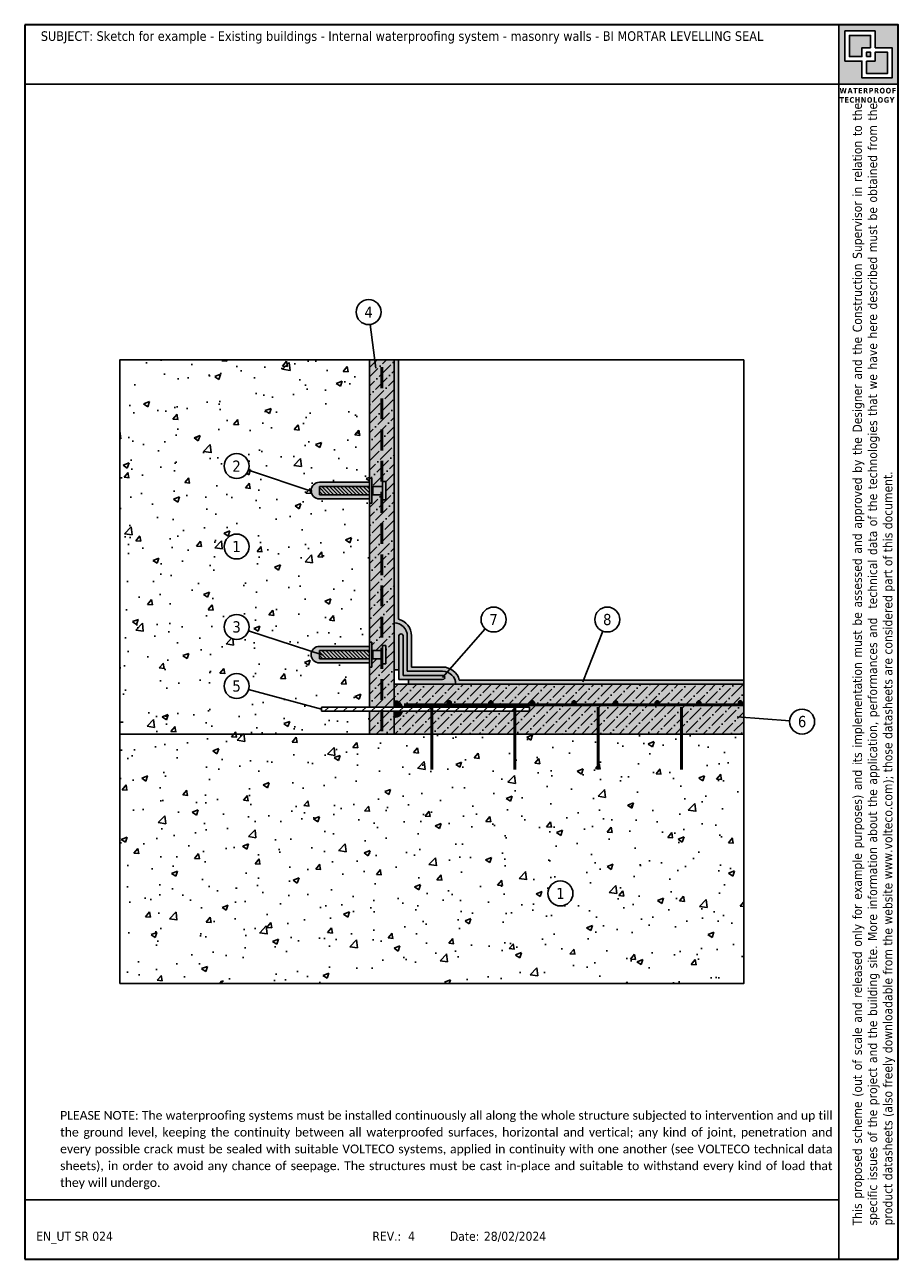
# Model space of a CAD drawing. Header units: millimetres. Extents: x 7363.5 to 7384.5, y 2536 to 2565.7.
import ezdxf
from ezdxf.enums import TextEntityAlignment as Align

# ---------------------------------------------------------------- set-up
doc = ezdxf.new("R2010")
doc.units = ezdxf.units.MM
doc.linetypes.add('CONTINUA', pattern=[0])
doc.linetypes.add('HIDDEN', pattern=[0.375, 0.25, -0.125])
doc.layers.add('0.4', color=7, linetype='CONTINUA', lineweight=30)
doc.layers.add('contorno', color=6, linetype='Continuous', plot=False)
doc.layers.add('nascosto', color=7, linetype='Continuous', lineweight=25, plot=False)
doc.styles.add('tahoma', font='tahoma.ttf', dxfattribs={"height": 0.3})

msp = doc.modelspace()

# ---------------------------------------------------------------- hatches: boundary and pattern name
h = msp.add_hatch()
h.set_pattern_fill('AR-CONC', color=256, scale=0.008)
h.set_pattern_definition([(49.99999999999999, (5066.562468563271, 1376.97676832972), (1.457477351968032, -0.1275126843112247), [0.1524, -1.6764]), (355, (5066.562468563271, 1376.97676832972), (-0.2819473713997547, 1.528454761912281), [0.12192, -1.34112467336]), (100.4514447, (5066.683924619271, 1376.966142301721), (1.175529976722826, 1.400942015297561), [0.1295200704, -1.4247219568]), (46.18420000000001, (5066.562468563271, 1377.38316832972), (2.168632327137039, -0.3363386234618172), [0.2286, -2.5146]), (96.63555760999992, (5066.743187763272, 1377.355140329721), (1.899233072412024, 1.979408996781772), [0.19428018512, -2.13708486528]), (351.1841511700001, (5066.562468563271, 1377.38316832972), (1.899233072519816, 1.979408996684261), [0.18287973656, -2.01167785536]), (21, (5066.765668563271, 1377.28156832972), (1.21291513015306, -0.8181215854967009), [0.1524, -1.6764]), (326.0000000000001, (5066.765668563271, 1377.28156832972), (0.4944162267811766, 1.473503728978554), [0.12192, -1.34112]), (71.45144499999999, (5066.866744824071, 1377.21339153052), (1.707331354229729, 0.655382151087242), [0.1295200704, -1.4247195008]), (37.50000000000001, (5066.562468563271, 1376.97676832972), (0.02470882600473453, 0.6764403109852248), [0, -1.324864, 0, -1.36144, 0, -1.3462]), (7.499999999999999, (5066.562468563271, 1376.97676832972), (0.534557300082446, 0.8014445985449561), [0, -0.7762239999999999, 0, -1.294384, 0, -0.5130800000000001]), (327.5, (5066.109332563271, 1376.97676832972), (1.084724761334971, -0.04582995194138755), [0, -0.508, 0, -1.58496, 0, -2.10312]), (317.5, (5065.906132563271, 1376.97676832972), (1.185033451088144, 0.2034119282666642), [0, -0.6604, 0, -1.052576, 0, -1.49352])])
h.paths.add_polyline_path([(7368.294813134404, 2555.055736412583, -1), (7368.894813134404, 2555.055736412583, -0.08123236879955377), (7368.879183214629, 2554.96016624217), (7370.387006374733, 2554.453421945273, -0.4334586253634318), (7370.586580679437, 2554.666464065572), (7371.786580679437, 2554.666464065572), (7371.786580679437, 2554.766464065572), (7371.786580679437, 2557.608613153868), (7365.786580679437, 2557.608613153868), (7365.786580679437, 2548.608613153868), (7371.786580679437, 2548.608613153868), (7371.786580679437, 2549.159493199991), (7370.636050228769, 2549.159493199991), (7370.636050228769, 2549.209493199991), (7368.884368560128, 2549.684206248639, -0.8757175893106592), (7368.294813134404, 2549.762676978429, -1), (7368.894813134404, 2549.762676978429, -0.066258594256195), (7368.884368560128, 2549.684206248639), (7370.636050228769, 2549.209493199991), (7370.636050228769, 2549.259493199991), (7371.786580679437, 2549.259493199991), (7371.786580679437, 2550.319464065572), (7370.586580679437, 2550.319464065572, -0.5384525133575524), (7370.40275556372, 2550.598257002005), (7368.879183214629, 2551.091351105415, -0.8497411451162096), (7368.294813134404, 2551.186921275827, -1), (7368.894813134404, 2551.186921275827, -0.08123236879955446), (7368.879183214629, 2551.091351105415), (7370.40275556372, 2550.598257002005, -0.3000076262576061), (7370.586580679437, 2550.719464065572), (7371.786580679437, 2550.719464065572), (7371.786580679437, 2554.266464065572), (7370.586580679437, 2554.266464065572, -0.3952268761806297), (7370.387006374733, 2554.453421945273), (7368.879183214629, 2554.96016624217, -0.8497411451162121)])
h.paths.add_polyline_path([(7368.894813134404, 2553.120572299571, -1), (7368.294813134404, 2553.120572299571, -1)], flags=16)
h.paths.add_polyline_path([(7380.786580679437, 2548.608613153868), (7365.786580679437, 2548.608613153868), (7365.786580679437, 2542.608613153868), (7380.786580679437, 2542.608613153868)])
h.paths.add_polyline_path([(7376.680761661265, 2544.774555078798, -1), (7376.080761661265, 2544.774555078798, -1)], flags=16)
h.paths.add_polyline_path([(7368.425723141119, 2552.917392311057), (7368.763903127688, 2552.917392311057), (7368.763903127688, 2553.323752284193), (7368.425723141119, 2553.323752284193)], flags=8)
h.paths.add_polyline_path([(7376.211671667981, 2544.571375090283), (7376.549851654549, 2544.571375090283), (7376.549851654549, 2544.977735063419), (7376.211671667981, 2544.977735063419)], flags=8)
h = msp.add_hatch(color=253)
h.dxf.hatch_style = 1
h.paths.add_polyline_path([(7372.386580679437, 2557.608613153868), (7372.086580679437, 2557.608613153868), (7372.086580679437, 2554.566464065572), (7372.106580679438, 2554.566464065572), (7372.106580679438, 2554.686464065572), (7372.186580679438, 2554.686464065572), (7372.186580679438, 2554.246464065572), (7372.106580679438, 2554.246464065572), (7372.106580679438, 2554.366464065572), (7372.086580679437, 2554.366464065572), (7372.086580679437, 2550.619464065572), (7372.106580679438, 2550.619464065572), (7372.106580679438, 2550.739464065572), (7372.186580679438, 2550.739464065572), (7372.186580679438, 2550.299464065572), (7372.106580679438, 2550.299464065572), (7372.106580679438, 2550.419464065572), (7372.086580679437, 2550.419464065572), (7372.086580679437, 2549.259493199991), (7372.386580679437, 2549.259493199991)])
h.paths.add_polyline_path([(7372.086580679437, 2557.608613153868), (7371.786580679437, 2557.608613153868), (7371.786580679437, 2554.766464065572), (7371.846580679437, 2554.766464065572), (7371.846580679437, 2554.546464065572), (7371.866580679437, 2554.566464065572), (7372.086580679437, 2554.566464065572)])
h.paths.add_polyline_path([(7372.086580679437, 2554.366464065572), (7371.866580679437, 2554.366464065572), (7371.846580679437, 2554.386464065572), (7371.846580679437, 2554.166464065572), (7371.786580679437, 2554.166464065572), (7371.786580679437, 2550.819464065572), (7371.846580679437, 2550.819464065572), (7371.846580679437, 2550.599464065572), (7371.866580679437, 2550.619464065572), (7372.086580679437, 2550.619464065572)])
h.paths.add_polyline_path([(7372.086580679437, 2550.419464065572), (7371.866580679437, 2550.419464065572), (7371.846580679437, 2550.439464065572), (7371.846580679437, 2550.219464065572), (7371.786580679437, 2550.219464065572), (7371.786580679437, 2549.259493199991), (7372.086580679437, 2549.259493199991)])
h.paths.add_polyline_path([(7371.786580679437, 2549.159493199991), (7371.786580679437, 2548.608613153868), (7372.386580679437, 2548.608613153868), (7372.386580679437, 2549.159493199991)])
h.paths.add_polyline_path([(7373.286580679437, 2549.159493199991), (7372.580229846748, 2549.159493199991, -0.3419987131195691), (7372.386580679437, 2549.009493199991), (7372.386580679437, 2548.608613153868), (7373.286580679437, 2548.608613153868)], flags=17)
h.paths.add_polyline_path([(7375.286580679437, 2549.159493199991), (7373.286580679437, 2549.159493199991), (7373.286580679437, 2548.608613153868), (7375.286580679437, 2548.608613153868)], flags=17)
h.paths.add_polyline_path([(7380.786580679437, 2549.309493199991), (7373.706968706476, 2549.309493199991, -0.414213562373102), (7373.656968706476, 2549.359493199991, -1), (7373.756968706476, 2549.359493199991, -0.4142135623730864), (7373.706968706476, 2549.309493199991), (7374.706968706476, 2549.309493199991, -0.4142135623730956), (7374.656968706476, 2549.359493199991, -1), (7374.756968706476, 2549.359493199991, -0.4142135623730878), (7374.706968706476, 2549.309493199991), (7375.706968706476, 2549.309493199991, -0.4142135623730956), (7375.656968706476, 2549.359493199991, -1), (7375.756968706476, 2549.359493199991, -0.4142135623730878), (7375.706968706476, 2549.309493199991), (7376.706968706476, 2549.309493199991, -0.4142135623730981), (7376.656968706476, 2549.359493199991, -1), (7376.756968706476, 2549.359493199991, -0.4142135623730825), (7376.706968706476, 2549.309493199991), (7377.706968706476, 2549.309493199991, -0.4142135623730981), (7377.656968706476, 2549.359493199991, -1), (7377.756968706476, 2549.359493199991, -0.4142135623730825), (7377.706968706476, 2549.309493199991), (7378.706968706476, 2549.309493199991, -0.4142135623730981), (7378.656968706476, 2549.359493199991, -1), (7378.756968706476, 2549.359493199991, -0.4142135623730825), (7378.706968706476, 2549.309493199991), (7379.706968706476, 2549.309493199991, -0.4142135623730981), (7379.656968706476, 2549.359493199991, -1), (7379.756968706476, 2549.359493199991, -0.4142135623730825), (7379.706968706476, 2549.309493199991), (7380.706968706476, 2549.309493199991, -0.4142135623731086), (7380.656968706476, 2549.359493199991, -1), (7380.756968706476, 2549.359493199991, -0.4142135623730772), (7380.706968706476, 2549.309493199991), (7380.786580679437, 2549.309493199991), (7380.786580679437, 2549.808613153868), (7372.386580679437, 2549.808613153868), (7372.386580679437, 2549.409493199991, -0.3419987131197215), (7372.580229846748, 2549.259493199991), (7375.636050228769, 2549.259493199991), (7375.636050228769, 2549.159493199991), (7375.286580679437, 2549.159493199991), (7375.286580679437, 2548.608613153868), (7380.786580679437, 2548.608613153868)])
h = msp.add_hatch()
h.set_pattern_fill('ANSI36', color=256, scale=0.05)
h.set_pattern_definition([(45, (5066.562468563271, 1376.97676832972), (0.08418990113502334, 0.3086963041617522), [0.396875, -0.079375, 0, -0.079375])])
h.paths.add_polyline_path([(7372.086580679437, 2557.608613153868), (7371.786580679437, 2557.608613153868), (7371.786580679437, 2554.766464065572), (7371.846580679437, 2554.766464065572), (7371.846580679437, 2554.546464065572), (7371.866580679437, 2554.566464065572), (7372.086580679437, 2554.566464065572)])
h.paths.add_polyline_path([(7372.386580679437, 2557.608613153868), (7372.086580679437, 2557.608613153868), (7372.086580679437, 2554.566464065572), (7372.106580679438, 2554.566464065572), (7372.106580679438, 2554.686464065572), (7372.186580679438, 2554.686464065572), (7372.186580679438, 2554.246464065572), (7372.106580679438, 2554.246464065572), (7372.106580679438, 2554.366464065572), (7372.086580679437, 2554.366464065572), (7372.086580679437, 2550.619464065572), (7372.106580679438, 2550.619464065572), (7372.106580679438, 2550.739464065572), (7372.186580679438, 2550.739464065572), (7372.186580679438, 2550.299464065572), (7372.106580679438, 2550.299464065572), (7372.106580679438, 2550.419464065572), (7372.086580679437, 2550.419464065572), (7372.086580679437, 2549.259493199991), (7372.386580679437, 2549.259493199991)])
h.paths.add_polyline_path([(7372.086580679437, 2554.366464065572), (7371.866580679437, 2554.366464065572), (7371.846580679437, 2554.386464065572), (7371.846580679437, 2554.166464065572), (7371.786580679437, 2554.166464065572), (7371.786580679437, 2550.819464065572), (7371.846580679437, 2550.819464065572), (7371.846580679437, 2550.599464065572), (7371.866580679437, 2550.619464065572), (7372.086580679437, 2550.619464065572)])
h.paths.add_polyline_path([(7372.086580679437, 2550.419464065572), (7371.866580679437, 2550.419464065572), (7371.846580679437, 2550.439464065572), (7371.846580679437, 2550.219464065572), (7371.786580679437, 2550.219464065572), (7371.786580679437, 2549.259493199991), (7372.086580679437, 2549.259493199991)])
h.paths.add_polyline_path([(7371.786580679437, 2549.159493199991), (7371.786580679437, 2548.608613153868), (7372.386580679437, 2548.608613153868), (7372.386580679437, 2549.159493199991)])
h.paths.add_polyline_path([(7380.786580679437, 2549.808613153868), (7372.386580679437, 2549.808613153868), (7372.386580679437, 2549.409493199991, -0.3419987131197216), (7372.580229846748, 2549.259493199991), (7375.636050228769, 2549.259493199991), (7375.636050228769, 2549.159493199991), (7375.286580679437, 2549.159493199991), (7375.286580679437, 2548.608613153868), (7380.786580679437, 2548.608613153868), (7380.786580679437, 2549.309493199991), (7373.706968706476, 2549.309493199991, -0.414213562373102), (7373.656968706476, 2549.359493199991, -1), (7373.756968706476, 2549.359493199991, -0.4142135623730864), (7373.706968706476, 2549.309493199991), (7374.706968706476, 2549.309493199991, -0.4142135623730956), (7374.656968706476, 2549.359493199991, -1), (7374.756968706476, 2549.359493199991, -0.4142135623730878), (7374.706968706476, 2549.309493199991), (7375.706968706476, 2549.309493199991, -0.4142135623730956), (7375.656968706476, 2549.359493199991, -1), (7375.756968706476, 2549.359493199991, -0.4142135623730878), (7375.706968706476, 2549.309493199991), (7376.706968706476, 2549.309493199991, -0.4142135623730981), (7376.656968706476, 2549.359493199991, -1), (7376.756968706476, 2549.359493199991, -0.4142135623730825), (7376.706968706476, 2549.309493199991), (7377.706968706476, 2549.309493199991, -0.4142135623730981), (7377.656968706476, 2549.359493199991, -1), (7377.756968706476, 2549.359493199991, -0.4142135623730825), (7377.706968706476, 2549.309493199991), (7378.706968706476, 2549.309493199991, -0.4142135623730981), (7378.656968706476, 2549.359493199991, -1), (7378.756968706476, 2549.359493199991, -0.4142135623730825), (7378.706968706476, 2549.309493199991), (7379.706968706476, 2549.309493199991, -0.4142135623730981), (7379.656968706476, 2549.359493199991, -1), (7379.756968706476, 2549.359493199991, -0.4142135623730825), (7379.706968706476, 2549.309493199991), (7380.706968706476, 2549.309493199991, -0.4142135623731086), (7380.656968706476, 2549.359493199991, -1), (7380.756968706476, 2549.359493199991, -0.4142135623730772), (7380.706968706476, 2549.309493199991), (7380.786580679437, 2549.309493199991)])
h.paths.add_polyline_path([(7373.286580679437, 2549.159493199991), (7372.580229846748, 2549.159493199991, -0.341998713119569), (7372.386580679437, 2549.009493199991), (7372.386580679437, 2548.608613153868), (7373.286580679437, 2548.608613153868)], flags=17)
h.paths.add_polyline_path([(7375.286580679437, 2549.159493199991), (7373.286580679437, 2549.159493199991), (7373.286580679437, 2548.608613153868), (7375.286580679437, 2548.608613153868)], flags=17)
h = msp.add_hatch(color=146)
h.dxf.hatch_style = 1
edge = h.paths.add_edge_path()
edge.add_line((7372.486580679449, 2557.608613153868), (7372.386580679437, 2557.608613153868))
edge.add_line((7372.386580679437, 2557.608613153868), (7372.386580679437, 2551.283495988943))
edge.add_arc((7372.386577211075, 2550.971118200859), 0.3123777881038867, 0.031218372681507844, 89.99936383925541, ccw=False)
edge.add_line((7372.69895495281, 2550.971288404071), (7372.69895495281, 2550.120987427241))
edge.add_line((7372.69895495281, 2550.120987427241), (7373.548915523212, 2550.120987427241))
edge.add_arc((7373.549085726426, 2549.808609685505), 0.3123777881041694, 68.7998233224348, 90.03121837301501, ccw=False)
edge.add_line((7373.662050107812, 2550.09984658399), (7373.731176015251, 2550.178607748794))
edge.add_arc((7373.549085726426, 2549.808609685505), 0.4123777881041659, 63.79642573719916, 90.02716736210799)
edge.add_line((7373.548890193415, 2550.220987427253), (7372.798954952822, 2550.220987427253))
edge.add_line((7372.798954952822, 2550.220987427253), (7372.798954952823, 2550.9713137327))
edge.add_arc((7372.386577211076, 2550.971118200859), 0.4123777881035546, 0.02716719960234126, 75.9655948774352)
edge.add_line((7372.486580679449, 2551.371186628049), (7372.486580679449, 2557.608613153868))
edge = h.paths.add_edge_path()
edge.add_line((7380.786580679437, 2549.808613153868), (7380.786580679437, 2549.90861315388))
edge.add_line((7380.786580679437, 2549.90861315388), (7373.949154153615, 2549.908613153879))
edge.add_arc((7373.549085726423, 2549.808609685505), 0.4123777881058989, 14.03440512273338, 63.79642573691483)
edge.add_line((7373.731176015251, 2550.178607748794), (7373.662050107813, 2550.09984658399))
edge.add_arc((7373.549085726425, 2549.808609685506), 0.3123777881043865, 0.0006361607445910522, 68.79982332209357, ccw=False)
edge.add_line((7373.86146351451, 2549.808613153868), (7380.786580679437, 2549.808613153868))
h = msp.add_hatch(color=58)
h.dxf.hatch_style = 1
h.paths.add_polyline_path([(7371.786580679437, 2550.719464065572), (7370.586580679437, 2550.719464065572, 0.300007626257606), (7370.40275556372, 2550.598257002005), (7370.586580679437, 2550.538763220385), (7370.586580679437, 2550.619464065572), (7371.786580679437, 2550.619464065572)])
h.paths.add_polyline_path([(7371.786580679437, 2550.419464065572), (7370.586580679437, 2550.419464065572), (7370.586580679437, 2550.538763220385), (7370.40275556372, 2550.598257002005, 0.5384525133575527), (7370.586580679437, 2550.319464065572), (7371.786580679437, 2550.319464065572)])
h.paths.add_polyline_path([(7371.786580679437, 2554.666464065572), (7370.586580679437, 2554.666464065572, 1), (7370.586580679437, 2554.266464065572), (7371.786580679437, 2554.266464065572), (7371.786580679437, 2554.366464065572), (7370.586580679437, 2554.366464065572), (7370.586580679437, 2554.566464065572), (7371.786580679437, 2554.566464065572)])
h = msp.add_hatch(color=8)
h.dxf.hatch_style = 1
h.paths.add_polyline_path([(7372.186580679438, 2554.686464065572), (7372.106580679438, 2554.686464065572), (7372.106580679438, 2554.246464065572), (7372.186580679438, 2554.246464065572)])
h.paths.add_polyline_path([(7372.086580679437, 2554.566464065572), (7371.866580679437, 2554.566464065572), (7371.866580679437, 2554.366464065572), (7372.086580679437, 2554.366464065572)])
h.paths.add_polyline_path([(7372.106580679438, 2554.566464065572), (7372.086580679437, 2554.566464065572), (7372.086580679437, 2554.366464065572), (7372.106580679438, 2554.366464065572)])
h.paths.add_polyline_path([(7371.866580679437, 2554.566464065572), (7371.846580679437, 2554.546464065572), (7371.846580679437, 2554.386464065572), (7371.866580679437, 2554.366464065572)])
h.paths.add_polyline_path([(7371.846580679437, 2554.766464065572), (7371.786580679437, 2554.766464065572), (7371.786580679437, 2554.166464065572), (7371.846580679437, 2554.166464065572)])
h.paths.add_polyline_path([(7371.786580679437, 2554.566464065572), (7370.586580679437, 2554.566464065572), (7370.586580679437, 2554.369230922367), (7370.589347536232, 2554.366464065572), (7371.786580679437, 2554.366464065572)])
h.paths.add_polyline_path([(7372.186580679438, 2550.739464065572), (7372.106580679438, 2550.739464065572), (7372.106580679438, 2550.299464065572), (7372.186580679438, 2550.299464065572)])
h.paths.add_polyline_path([(7372.086580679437, 2550.619464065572), (7371.866580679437, 2550.619464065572), (7371.866580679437, 2550.419464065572), (7372.086580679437, 2550.419464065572)])
h.paths.add_polyline_path([(7372.106580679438, 2550.619464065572), (7372.086580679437, 2550.619464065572), (7372.086580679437, 2550.419464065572), (7372.106580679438, 2550.419464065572)])
h.paths.add_polyline_path([(7371.846580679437, 2550.819464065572), (7371.786580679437, 2550.819464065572), (7371.786580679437, 2550.219464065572), (7371.846580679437, 2550.219464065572)])
h.paths.add_polyline_path([(7371.866580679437, 2550.619464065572), (7371.846580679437, 2550.599464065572), (7371.846580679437, 2550.439464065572), (7371.866580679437, 2550.419464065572)])
h.paths.add_polyline_path([(7371.786580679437, 2550.619464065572), (7370.586580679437, 2550.619464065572), (7370.586580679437, 2550.422230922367), (7370.589347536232, 2550.419464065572), (7371.786580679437, 2550.419464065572)])
h = msp.add_hatch()
h.set_pattern_fill('ANSI31', color=256, scale=0.02, angle=-90.00000000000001)
h.set_pattern_definition([(315, (6193.625509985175, 4864.357103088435), (0.04490128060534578, 0.04490128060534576), [])])
h.paths.add_polyline_path([(7371.786580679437, 2554.366464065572), (7371.786580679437, 2554.566464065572), (7370.586580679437, 2554.566464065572), (7370.586580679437, 2554.369230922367), (7370.589347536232, 2554.366464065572)])
h = msp.add_hatch(color=8)
h.dxf.hatch_style = 1
h.paths.add_polyline_path([(7372.386580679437, 2551.283495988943), (7372.386580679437, 2550.151602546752), (7372.498954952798, 2550.151602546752), (7372.498954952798, 2550.970947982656, -1.000000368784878), (7372.598954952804, 2550.971026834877), (7372.598954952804, 2550.020987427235), (7373.54891554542, 2550.020987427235, -0.1822602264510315), (7373.581936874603, 2550.00856660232), (7373.662050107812, 2550.09984658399, 0.09290536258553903), (7373.548915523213, 2550.120987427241), (7372.69895495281, 2550.120987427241), (7372.69895495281, 2550.971288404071, 0.4140507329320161)])
h = msp.add_hatch(color=40)
h.dxf.hatch_style = 1
h.paths.add_polyline_path([(7372.598954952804, 2550.971026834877, 1.000000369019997), (7372.498954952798, 2550.970947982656), (7372.498954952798, 2549.920987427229), (7373.548994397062, 2549.920987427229, 0.9999996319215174), (7373.54891554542, 2550.020987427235), (7372.598954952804, 2550.020987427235)])
h = msp.add_hatch()
h.set_pattern_fill('ANSI31', color=256, scale=0.02, angle=-90.00000000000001)
h.set_pattern_definition([(315, (6193.625509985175, 4860.410103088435), (0.04490128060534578, 0.04490128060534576), [])])
h.paths.add_polyline_path([(7371.786580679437, 2550.419464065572), (7371.786580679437, 2550.619464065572), (7370.586580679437, 2550.619464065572), (7370.586580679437, 2550.422230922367), (7370.589347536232, 2550.419464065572)])
h = msp.add_hatch(color=8)
h.dxf.hatch_style = 1
h.paths.add_polyline_path([(7373.662050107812, 2550.09984658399), (7373.581936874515, 2550.00856660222, -0.6916746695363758), (7373.548994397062, 2549.920987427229), (7372.729570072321, 2549.920987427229), (7372.729570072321, 2549.808613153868), (7373.86146351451, 2549.808613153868, 0.309547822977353)])
h = msp.add_hatch()
h.set_pattern_fill('ANSI31', color=256, scale=0.05)
h.set_pattern_definition([(45, (5066.562468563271, 1377.197426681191), (-0.1122532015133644, 0.1122532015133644), [])])
h.paths.add_polyline_path([(7375.636050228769, 2549.259493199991), (7370.636050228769, 2549.259493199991), (7370.636050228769, 2549.159493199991), (7375.636050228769, 2549.159493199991)])
at = {"true_color": 0xf8991e}
h = msp.add_hatch(color=30, dxfattribs=at)
h.dxf.hatch_style = 1
h.paths.add_polyline_path([(7372.386580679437, 2549.409493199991), (7372.386580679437, 2549.259493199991), (7372.580229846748, 2549.259493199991, 0.3419987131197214)])
h = msp.add_hatch(color=30, dxfattribs=at)
h.dxf.hatch_style = 1
h.paths.add_polyline_path([(7372.580229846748, 2549.159493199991), (7372.386580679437, 2549.159493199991), (7372.386580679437, 2549.009493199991, 0.3419987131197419)])
h = msp.add_hatch(color=256)
h.dxf.hatch_style = 1
h.paths.add_polyline_path([(7373.656968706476, 2549.359493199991, 1), (7373.756968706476, 2549.359493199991, 1)])
h = msp.add_hatch(color=256)
h.dxf.hatch_style = 1
h.paths.add_polyline_path([(7374.656968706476, 2549.359493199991, 1), (7374.756968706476, 2549.359493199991, 1)])
h = msp.add_hatch(color=256)
h.dxf.hatch_style = 1
h.paths.add_polyline_path([(7374.656968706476, 2549.359493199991, 1), (7374.756968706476, 2549.359493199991, 1)])
h = msp.add_hatch(color=256)
h.dxf.hatch_style = 1
h.paths.add_polyline_path([(7375.656968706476, 2549.359493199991, 1), (7375.756968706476, 2549.359493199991, 1)])
h = msp.add_hatch(color=256)
h.dxf.hatch_style = 1
h.paths.add_polyline_path([(7376.656968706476, 2549.359493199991, 1), (7376.756968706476, 2549.359493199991, 1)])
h = msp.add_hatch(color=256)
h.dxf.hatch_style = 1
h.paths.add_polyline_path([(7377.656968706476, 2549.359493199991, 1), (7377.756968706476, 2549.359493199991, 1)])
h = msp.add_hatch(color=256)
h.dxf.hatch_style = 1
h.paths.add_polyline_path([(7378.656968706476, 2549.359493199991, 1), (7378.756968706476, 2549.359493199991, 1)])
h = msp.add_hatch(color=256)
h.dxf.hatch_style = 1
h.paths.add_polyline_path([(7379.656968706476, 2549.359493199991, 1), (7379.756968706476, 2549.359493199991, 1)])
h = msp.add_hatch(color=256)
h.dxf.hatch_style = 1
h.paths.add_polyline_path([(7380.656968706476, 2549.359493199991, 1), (7380.756968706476, 2549.359493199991, 1)])
at = {"layer": '0.4'}
h = msp.add_hatch(color=252, dxfattribs=at)
h.dxf.hatch_style = 1
h.paths.add_polyline_path([(7384.501771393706, 2565.673803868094), (7383.07138996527, 2565.673803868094), (7383.07138996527, 2564.243422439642), (7384.501771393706, 2564.243422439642)])
h.paths.add_polyline_path([(7383.220671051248, 2565.522648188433), (7383.944384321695, 2565.522648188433), (7383.944384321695, 2565.117894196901), (7384.352490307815, 2565.117894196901), (7384.352490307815, 2564.394578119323), (7383.628777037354, 2564.394578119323), (7383.628777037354, 2564.799332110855), (7383.220671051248, 2564.799332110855)], flags=16)
h.paths.add_polyline_path([(7383.327546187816, 2565.415773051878), (7383.837509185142, 2565.415773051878), (7383.837509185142, 2565.117894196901), (7383.628777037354, 2565.117894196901), (7383.628777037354, 2564.906207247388), (7383.327546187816, 2564.906207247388)], flags=0)
h.paths.add_polyline_path([(7383.735652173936, 2565.011019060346), (7383.837509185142, 2565.011019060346), (7383.837509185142, 2564.906207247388), (7383.735652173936, 2564.906207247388)], flags=0)
h.paths.add_polyline_path([(7383.735652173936, 2564.799332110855), (7383.944384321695, 2564.799332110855), (7383.944384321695, 2565.011019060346), (7384.245615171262, 2565.011019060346), (7384.245615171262, 2564.501453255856), (7383.735652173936, 2564.501453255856)], flags=0)
h.paths.add_polyline_path([(7383.837509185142, 2565.415773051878), (7383.327546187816, 2565.415773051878), (7383.327546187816, 2564.906207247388), (7383.628777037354, 2564.906207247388), (7383.628777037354, 2565.117894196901), (7383.837509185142, 2565.117894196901)], flags=0)
h.paths.add_polyline_path([(7383.837509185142, 2565.011019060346), (7383.735652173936, 2565.011019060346), (7383.735652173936, 2564.906207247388), (7383.837509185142, 2564.906207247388)], flags=0)
h.paths.add_polyline_path([(7384.245615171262, 2565.011019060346), (7383.944384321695, 2565.011019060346), (7383.944384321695, 2564.799332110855), (7383.735652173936, 2564.799332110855), (7383.735652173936, 2564.501453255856), (7384.245615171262, 2564.501453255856)], flags=0)
h = msp.add_hatch(color=252, dxfattribs=at)
h.dxf.hatch_style = 1
h.paths.add_polyline_path([(7383.837509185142, 2565.415773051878), (7383.327546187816, 2565.415773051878), (7383.327546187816, 2564.906207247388), (7383.628777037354, 2564.906207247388), (7383.628777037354, 2565.117894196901), (7383.837509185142, 2565.117894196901)])
h.paths.add_polyline_path([(7383.837509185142, 2565.011019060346), (7383.735652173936, 2565.011019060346), (7383.735652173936, 2564.906207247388), (7383.837509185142, 2564.906207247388)], flags=17)
h.paths.add_polyline_path([(7384.245615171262, 2565.011019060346), (7383.944384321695, 2565.011019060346), (7383.944384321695, 2564.799332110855), (7383.735652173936, 2564.799332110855), (7383.735652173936, 2564.501453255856), (7384.245615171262, 2564.501453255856)])

# ---------------------------------------------------------------- linework, layer by layer
for p, q in [((7371.80744042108, 2558.461649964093), (7371.94144025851, 2557.409928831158)), ((7371.786580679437, 2549.259493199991), (7371.786580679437, 2557.608613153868)), ((7372.386580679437, 2549.259493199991), (7372.386580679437, 2557.608613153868)), ((7372.486580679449, 2557.608613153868), (7372.486580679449, 2551.371186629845)), ((7370.410812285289, 2554.445421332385), (7368.879183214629, 2554.96016624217)), ((7370.586580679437, 2554.666464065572), (7371.786580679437, 2554.666464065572)), ((7370.586580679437, 2554.566464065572), (7371.786580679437, 2554.566464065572)), ((7370.586580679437, 2554.566464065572), (7370.586580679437, 2554.366464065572)), ((7371.786580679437, 2554.166464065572), (7371.786580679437, 2554.766464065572)), ((7371.846580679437, 2554.766464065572), (7371.786580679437, 2554.766464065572)), ((7371.846580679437, 2554.166464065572), (7371.846580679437, 2554.766464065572)), ((7371.846580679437, 2554.546464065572), (7371.866580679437, 2554.566464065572)), ((7371.866580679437, 2554.566464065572), (7372.106580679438, 2554.566464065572)), ((7371.866580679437, 2554.566464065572), (7371.866580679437, 2554.366464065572)), ((7372.106580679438, 2554.246464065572), (7372.106580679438, 2554.686464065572)), ((7372.186580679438, 2554.686464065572), (7372.106580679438, 2554.686464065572)), ((7372.186580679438, 2554.246464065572), (7372.186580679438, 2554.686464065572)), ((7370.586580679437, 2554.366464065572), (7371.786580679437, 2554.366464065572)), ((7370.586580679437, 2554.266464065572), (7371.786580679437, 2554.266464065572)), ((7371.866580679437, 2554.366464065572), (7371.846580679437, 2554.386464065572)), ((7371.866580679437, 2554.366464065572), (7372.106580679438, 2554.366464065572)), ((7372.186580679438, 2554.246464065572), (7372.106580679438, 2554.246464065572)), ((7371.846580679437, 2554.166464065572), (7371.786580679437, 2554.166464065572)), ((7370.677334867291, 2550.509391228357), (7368.879183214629, 2551.091351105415)), ((7372.498954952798, 2550.971026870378), (7372.498954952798, 2549.920987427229)), ((7374.574182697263, 2551.139118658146), (7373.548954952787, 2549.970987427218)), ((7377.396781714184, 2551.08512132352), (7376.92116969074, 2549.866397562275)), ((7370.586580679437, 2550.719464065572), (7371.786580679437, 2550.719464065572)), ((7371.786580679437, 2550.219464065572), (7371.786580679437, 2550.819464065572)), ((7371.846580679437, 2550.819464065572), (7371.786580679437, 2550.819464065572)), ((7371.846580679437, 2550.219464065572), (7371.846580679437, 2550.819464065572)), ((7372.106580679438, 2550.299464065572), (7372.106580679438, 2550.739464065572)), ((7372.186580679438, 2550.739464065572), (7372.106580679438, 2550.739464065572)), ((7372.186580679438, 2550.299464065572), (7372.186580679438, 2550.739464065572)), ((7370.586580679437, 2550.619464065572), (7371.786580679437, 2550.619464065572)), ((7370.586580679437, 2550.619464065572), (7370.586580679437, 2550.419464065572)), ((7370.586580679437, 2550.419464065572), (7371.786580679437, 2550.419464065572)), ((7371.846580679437, 2550.599464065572), (7371.866580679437, 2550.619464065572)), ((7371.866580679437, 2550.419464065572), (7371.846580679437, 2550.439464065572)), ((7371.866580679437, 2550.619464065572), (7372.106580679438, 2550.619464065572)), ((7371.866580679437, 2550.619464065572), (7371.866580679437, 2550.419464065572)), ((7371.866580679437, 2550.419464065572), (7372.106580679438, 2550.419464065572)), ((7370.586580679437, 2550.319464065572), (7371.786580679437, 2550.319464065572)), ((7371.846580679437, 2550.219464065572), (7371.786580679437, 2550.219464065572)), ((7372.186580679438, 2550.299464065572), (7372.106580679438, 2550.299464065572)), ((7372.386580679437, 2549.808613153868), (7380.786580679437, 2549.808613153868)), ((7372.498954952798, 2549.920987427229), (7373.548942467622, 2549.920987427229)), ((7372.729570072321, 2549.808613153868), (7372.729570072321, 2549.920987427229)), ((7380.786580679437, 2549.90861315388), (7373.949154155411, 2549.90861315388)), ((7370.636050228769, 2549.209493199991), (7368.884368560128, 2549.684206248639)), ((7370.636050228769, 2549.259493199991), (7375.636050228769, 2549.259493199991)), ((7370.636050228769, 2549.159493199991), (7370.636050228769, 2549.259493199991)), ((7375.636050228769, 2549.159493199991), (7370.636050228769, 2549.159493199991)), ((7371.786580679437, 2548.608613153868), (7371.786580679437, 2549.159493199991)), ((7372.386580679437, 2548.608613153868), (7372.386580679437, 2549.159493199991)), ((7375.636050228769, 2549.259493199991), (7375.636050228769, 2549.159493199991)), ((7381.891009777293, 2548.931271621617), (7380.626452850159, 2549.023251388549)), ((7365.786580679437, 2548.608613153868), (7380.786580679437, 2548.608613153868))]:
    msp.add_line(p, q)
at = {"linetype": 'HIDDEN', "lineweight": 50, "ltscale": 2}
msp.add_line((7372.086580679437, 2548.682221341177), (7372.086580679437, 2557.608613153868), dxfattribs=at)
at = {"linetype": 'Continuous'}
for p, q in [((7370.586580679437, 2554.369230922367), (7370.589347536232, 2554.366464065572)), ((7370.586580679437, 2550.422230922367), (7370.589347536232, 2550.419464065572))]:
    msp.add_line(p, q, dxfattribs=at)
at = {"lineweight": -3}
for p, q in [((7372.598954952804, 2550.970947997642), (7372.598954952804, 2550.020987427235)), ((7372.69895495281, 2550.970947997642), (7372.69895495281, 2550.120987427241)), ((7372.798954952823, 2550.970919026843), (7372.798954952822, 2550.220987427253)), ((7372.69895495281, 2550.120987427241), (7373.548915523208, 2550.120987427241)), ((7372.798954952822, 2550.220987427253), (7373.548886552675, 2550.220987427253)), ((7372.598954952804, 2550.020987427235), (7373.548915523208, 2550.020987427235))]:
    msp.add_line(p, q, dxfattribs=at)
at = {"lineweight": 50}
for p, q in [((7372.625514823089, 2549.309493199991), (7380.786580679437, 2549.309493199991)), ((7373.286580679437, 2549.259493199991), (7373.286580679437, 2547.759493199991)), ((7375.286580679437, 2549.259493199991), (7375.286580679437, 2547.759493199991)), ((7377.286580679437, 2549.259493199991), (7377.286580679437, 2547.759493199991)), ((7379.286580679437, 2549.259493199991), (7379.286580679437, 2547.759493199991))]:
    msp.add_line(p, q, dxfattribs=at)
msp.add_lwpolyline([(7372.386580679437, 2550.151602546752), (7372.498954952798, 2550.151602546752)])
msp.add_lwpolyline([(7372.386580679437, 2550.151602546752), (7372.498954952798, 2550.151602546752)])
at = {"color": 7}
for centre in [(7371.769523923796, 2558.759244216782), (7371.769523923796, 2558.759244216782), (7371.769523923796, 2558.759244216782), (7371.769523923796, 2558.759244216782), (7368.594813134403, 2555.055736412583), (7368.594813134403, 2555.055736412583), (7368.594813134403, 2555.055736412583), (7368.594813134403, 2555.055736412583), (7368.594813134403, 2553.120572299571), (7368.594813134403, 2553.120572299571), (7368.594813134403, 2553.120572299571), (7368.594813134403, 2553.120572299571), (7374.772074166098, 2551.364593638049), (7374.772074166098, 2551.364593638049), (7374.772074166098, 2551.364593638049), (7374.772074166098, 2551.364593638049), (7377.505846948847, 2551.364593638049), (7377.505846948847, 2551.364593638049), (7377.505846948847, 2551.364593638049), (7377.505846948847, 2551.364593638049), (7368.594813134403, 2551.186921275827), (7368.594813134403, 2551.186921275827), (7368.594813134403, 2551.186921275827), (7368.594813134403, 2551.186921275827), (7368.594813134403, 2549.762676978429), (7368.594813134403, 2549.762676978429), (7368.594813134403, 2549.762676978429), (7368.594813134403, 2549.762676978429), (7382.190219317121, 2548.909508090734), (7382.190219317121, 2548.909508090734), (7382.190219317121, 2548.909508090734), (7382.190219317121, 2548.909508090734), (7376.380761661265, 2544.774555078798), (7376.380761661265, 2544.774555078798), (7376.380761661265, 2544.774555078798), (7376.380761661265, 2544.774555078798)]:
    msp.add_circle(centre, 0.3, dxfattribs=at)
for centre in [(7373.706968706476, 2549.359493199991), (7374.706968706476, 2549.359493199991), (7374.706968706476, 2549.359493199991), (7375.706968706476, 2549.359493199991), (7376.706968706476, 2549.359493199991), (7377.706968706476, 2549.359493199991), (7378.706968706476, 2549.359493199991), (7379.706968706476, 2549.359493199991), (7380.706968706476, 2549.359493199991)]:
    msp.add_circle(centre, 0.05)
for centre, radius, start, end in [((7370.586580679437, 2554.466464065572), 0.1999999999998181, 90, 270), ((7372.548954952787, 2550.97098742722), 0.05000001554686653, 359.9548170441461, 179.9548170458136), ((7370.586580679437, 2550.519464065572), 0.1999999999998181, 90, 270), ((7373.548954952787, 2549.970987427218), 0.05000001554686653, 270.0451829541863, 90.04518295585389), ((7372.386580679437, 2549.209493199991), 0.2, 14.47751218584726, 90), ((7372.386580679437, 2549.209493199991), 0.2, 270, 345.5224878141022)]:
    msp.add_arc(centre, radius, start, end)
at = {"lineweight": -3}
for centre, radius, start, end in [((7372.386577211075, 2550.971118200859), 0.3123777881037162, 359.976013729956, 90), ((7372.386577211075, 2550.971118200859), 0.4123777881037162, 359.97232675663, 75.96559493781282), ((7373.549085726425, 2549.808609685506), 0.4123777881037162, 14.03440506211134, 90.0276732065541), ((7373.549085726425, 2549.808609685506), 0.3123777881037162, 0, 90.02398627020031)]:
    msp.add_arc(centre, radius, start, end, dxfattribs=at)
at = {"layer": 'contorno', "color": 4}
for p, q in [((7383.07138996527, 2564.243422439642), (7363.501771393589, 2564.243422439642)), ((7383.07138996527, 2564.243422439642), (7383.07138996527, 2535.973803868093)), ((7383.07138996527, 2537.404185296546), (7363.501771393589, 2537.404185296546))]:
    msp.add_line(p, q, dxfattribs=at)
for points in [[(7383.07138996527, 2565.673803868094), (7384.501771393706, 2565.673803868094), (7384.501771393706, 2564.243422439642), (7383.07138996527, 2564.243422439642)], [(7383.944384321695, 2565.117894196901), (7384.352490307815, 2565.117894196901), (7384.352490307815, 2564.394578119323), (7383.628777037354, 2564.394578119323), (7383.628777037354, 2564.799332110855), (7383.220671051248, 2564.799332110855), (7383.220671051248, 2565.522648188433), (7383.944384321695, 2565.522648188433)], [(7383.837509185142, 2565.117894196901), (7383.837509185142, 2565.415773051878), (7383.327546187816, 2565.415773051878), (7383.327546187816, 2564.906207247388), (7383.628777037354, 2564.906207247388), (7383.628777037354, 2565.117894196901)], [(7383.735652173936, 2564.906207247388), (7383.735652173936, 2565.011019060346), (7383.837509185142, 2565.011019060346), (7383.837509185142, 2564.906207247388)], [(7383.735652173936, 2564.799332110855), (7383.944384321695, 2564.799332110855), (7383.944384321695, 2565.011019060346), (7384.245615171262, 2565.011019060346), (7384.245615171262, 2564.501453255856), (7383.735652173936, 2564.501453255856)], [(7365.786580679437, 2542.608613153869), (7380.786580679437, 2542.608613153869), (7380.786580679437, 2557.608613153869), (7365.786580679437, 2557.608613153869)], [(7365.786580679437, 2542.608613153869), (7380.786580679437, 2542.608613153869), (7380.786580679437, 2557.608613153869), (7365.786580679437, 2557.608613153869)]]:
    msp.add_lwpolyline(points, close=True, dxfattribs=at)
at = {"layer": 'nascosto', "color": 4, "linetype": 'CONTINUA', "lineweight": 30}
for p, q in [((7363.501771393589, 2565.673803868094), (7363.501771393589, 2535.973803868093)), ((7384.501771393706, 2565.673803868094), (7363.501771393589, 2565.673803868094)), ((7384.501771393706, 2535.973803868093), (7384.501771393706, 2565.673803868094)), ((7363.501771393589, 2535.973803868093), (7384.501771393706, 2535.973803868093))]:
    msp.add_line(p, q, dxfattribs=at)

# ---------------------------------------------------------------- texts
at = {"color": 7, "style": 'tahoma'}
for s, p in [('4', (7371.769523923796, 2558.759244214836)), ('2', (7368.594813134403, 2555.055736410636)), ('1', (7368.594813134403, 2553.120572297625)), ('7', (7374.772074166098, 2551.364593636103)), ('8', (7377.505846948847, 2551.364593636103)), ('3', (7368.594813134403, 2551.186921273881)), ('5', (7368.594813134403, 2549.762676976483)), ('6', (7382.190219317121, 2548.909508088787)), ('1', (7376.380761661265, 2544.774555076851))]:
    msp.add_text(s, height=0.27, dxfattribs=at).set_placement(p, align=Align.MIDDLE)
at = {"style": 'tahoma'}
for s, p in [('EN_UT SR 024', (7363.779148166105, 2536.638289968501)), ('REV.:', (7371.860057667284, 2536.638289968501)), (' 4', (7372.635651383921, 2536.638289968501)), ('Date:', (7373.723291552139, 2536.638289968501)), ('28/02/2024', (7374.540498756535, 2536.638289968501))]:
    msp.add_text(s, height=0.22, rotation=0.001668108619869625, dxfattribs=at).set_placement(p, align=Align.TOP_LEFT)
at = {"color": 1, "insert": (7363.888718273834, 2565.515120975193), "char_height": 0.23, "attachment_point": 1, "style": 'tahoma'}
msp.add_mtext_dynamic_manual_height_columns('\\pxa0.83333,sm1.15;{\\C256;SUBJECT: Sketch for example - Existing buildings - Internal waterproofing system - masonry walls - BI MORTAR LEVELLING SEAL}', width=19.87542605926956, gutter_width=0, heights=[2.720990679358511], dxfattribs=at)
at = {"color": 252, "insert": (7383.089741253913, 2564.15411580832), "char_height": 0.1340894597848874, "attachment_point": 1, "style": 'tahoma'}
msp.add_mtext_dynamic_manual_height_columns('{\\fTahoma|b1|i0|c0|p34;\\T1.1;WATERPROOF TECHNOLOGY}', width=1.636872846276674, gutter_width=12.5, heights=[0], dxfattribs=at)
at = {"insert": (7383.405855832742, 2536.788428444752), "char_height": 0.22, "attachment_point": 1, "rotation": 90, "style": 'tahoma'}
msp.add_mtext_dynamic_manual_height_columns('\\pxqj;This proposed scheme (out of scale and released only for example purposes) and its implementation must be assessed and approved by the Designer and the Construction Supervisor in relation to the specific issues of the project and the building site. More information about the application, performances and  technical data of the technologies that we have here described must be obtained from the product datasheets (also freely downloadable from the website www.volteco.com); those datasheets are considered part of this document.', width=26.92329820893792, gutter_width=0, heights=[3.544565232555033], dxfattribs=at)
at = {"insert": (7364.3538583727, 2539.542498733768), "char_height": 0.23, "width": 18.51096072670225, "attachment_point": 1, "style": 'tahoma'}
msp.add_mtext('\\pxa0.83333,sm1.15,qj;{\\fCalibri|b0|i0|c0|p34;\\H0.91667x;PLEASE NOTE: The waterproofing systems must be installed continuously all along the whole structure subjected to intervention and up till the ground level, keeping the continuity between all waterproofed surfaces, horizontal and vertical; any kind of joint, penetration and every possible crack must be sealed with suitable VOLTECO systems, applied in continuity with one another (see VOLTECO technical data sheets), in order to avoid any chance of seepage. The structures must be cast in-place and suitable to withstand every kind of load that they will undergo.}', dxfattribs=at)

doc.saveas('drawing.dxf')
